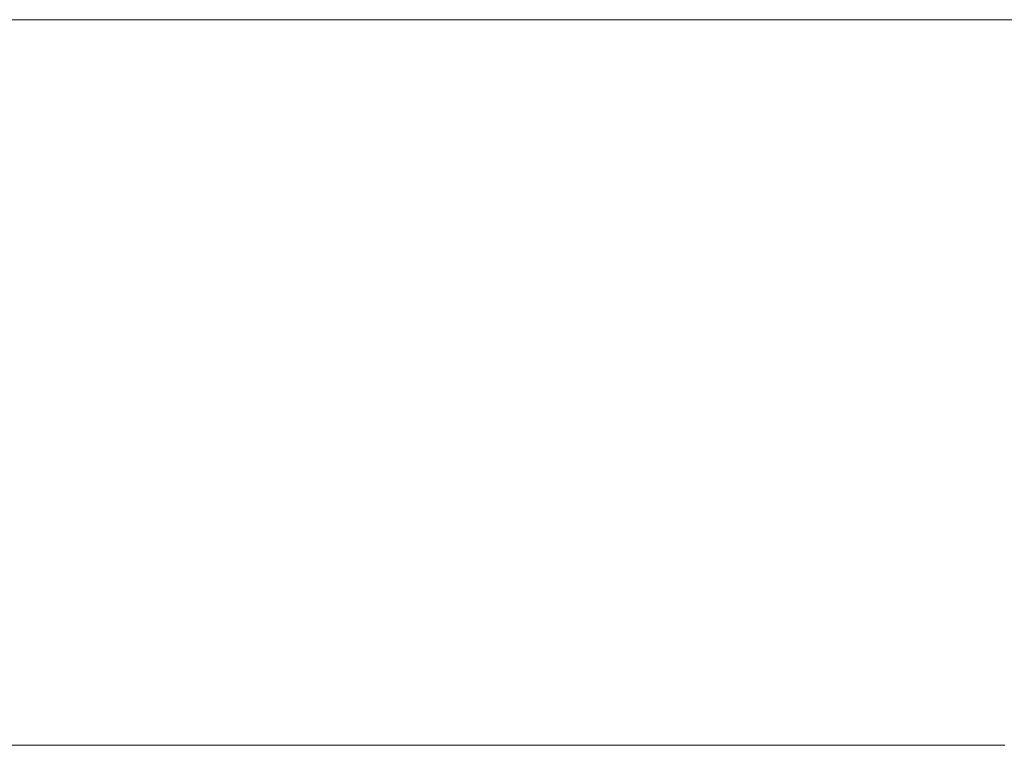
# Model space of a CAD drawing. Header units: centimetres. Extents: x -35.4 to 36.6, y -19.9 to 18.9.
# Tile 255 of 256: x 16.4 to 24.6, y 12.9 to 18.9. Entities that reach past the tile are written whole.
import ezdxf

# ---------------------------------------------------------------- set-up
doc = ezdxf.new("R2010")
doc.units = ezdxf.units.CM
doc.header["$LTSCALE"] = 2.54
doc.layers.add('Lucido design-1', color=7, linetype='Continuous')

# ---------------------------------------------------------------- blocks, each defined once
blk = doc.blocks.new('Gruppo-1')
at = {"color": 92, "linetype": 'Continuous', "lineweight": 9}
for points, invisible_edges in [([(0.6305, 18.9, 0), (0.6305, 12.9, 0), (24.58, 12.9, 0), (0.6305, 18.9, 0)], 12), ([(36.58, 18.9, 0), (0.6305, 18.9, 0), (24.58, 12.9, 0), (36.58, 18.9, 0)], 14), ([(0.6305, 18.9, -1.2), (0.6305, 12.9, -1.2), (24.58, 12.9, -1.2), (0.6305, 18.9, -1.2)], 12), ([(36.58, 18.9, -1.2), (0.6305, 18.9, -1.2), (24.58, 12.9, -1.2), (36.58, 18.9, -1.2)], 14), ([(36.58, 18.9, 0), (24.58, 12.9, 0), (24.5861, 12.9, 0), (36.58, 18.9, 0)], 13), ([(36.58, 18.9, -1.2), (24.58, 12.9, -1.2), (24.5861, 12.9, -1.2), (36.58, 18.9, -1.2)], 13)]:
    blk.add_3dface(points, dxfattribs=dict(at, invisible_edges=invisible_edges))
for points in [[(0.6305, 18.9, -1.2), (0.6305, 18.9, 0), (36.58, 18.9, 0), (36.58, 18.9, -1.2)], [(24.58, 12.9, -1.2), (24.58, 12.9, 0), (0.6305, 12.9, 0), (0.6305, 12.9, -1.2)], [(24.5861, 12.9, -1.2), (24.5861, 12.9, 0), (24.58, 12.9, 0), (24.58, 12.9, -1.2)]]:
    blk.add_3dface(points, dxfattribs=at)

msp = doc.modelspace()

# ---------------------------------------------------------------- block references
at = {"layer": 'Lucido design-1', "color": 7}
msp.add_blockref('Gruppo-1', (0, 0), dxfattribs=at)

doc.saveas('drawing.dxf')
